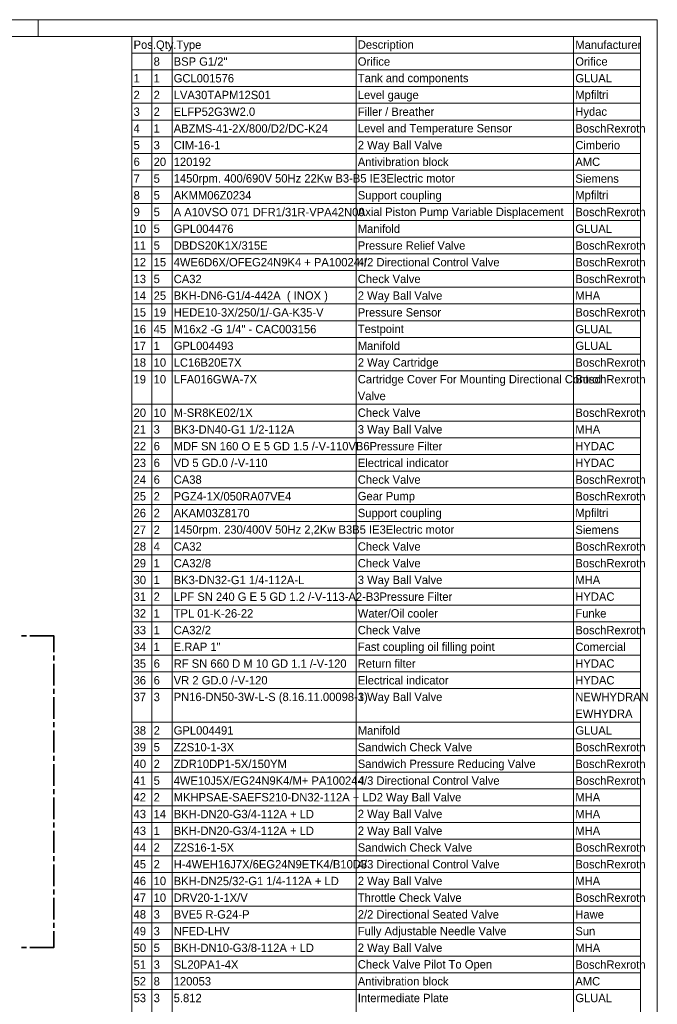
# Model space of a CAD drawing. Header units: millimetres. Extents: x 0 to 138, y 0 to 47.
# Tile 145 of 165: x 51 to 66, y 24 to 47. Entities that reach past the tile are written whole.
import ezdxf

# ---------------------------------------------------------------- set-up
doc = ezdxf.new("R2010")
doc.units = ezdxf.units.MM
doc.layers.add('PDF_Geomertry', color=7, linetype='Continuous')
doc.layers.add('PDF_Text', color=7, linetype='Continuous')
doc.styles.add('PDF Arial', font='txt')

msp = doc.modelspace()

# ---------------------------------------------------------------- linework, layer by layer
at = {"layer": 'PDF_Geomertry', "lineweight": 15}
for points in [[(0.001, 0.003), (66.219, 0.003), (66.219, 46.773), (0.001, 46.773), (0.001, 0.003)], [(1.97, 0.397), (65.825, 0.397), (65.825, 46.38), (1.97, 46.38), (1.97, 0.397)], [(65.825, 13.703), (65.825, 46.38), (53.857, 46.38), (53.857, 13.703)]]:
    msp.add_lwpolyline(points, close=True, dxfattribs=at)
for points in [[(51.652, 46.773), (51.652, 46.38)], [(54.329, 46.38), (54.329, 13.703)], [(54.802, 46.38), (54.802, 13.703)], [(59.133, 46.38), (59.133, 13.703)], [(64.25, 46.38), (64.25, 13.703)], [(53.857, 45.986), (65.825, 45.986)], [(53.857, 45.592), (65.825, 45.592)], [(53.857, 45.198), (65.825, 45.198)], [(53.857, 44.805), (65.825, 44.805)], [(53.857, 44.412), (65.825, 44.412)], [(53.857, 44.018), (65.825, 44.018)], [(53.857, 43.624), (65.825, 43.624)], [(53.857, 43.23), (65.825, 43.23)], [(53.857, 42.837), (65.825, 42.837)], [(53.857, 42.443), (65.825, 42.443)], [(53.857, 42.049), (65.825, 42.049)], [(53.857, 41.655), (65.825, 41.655)], [(53.857, 41.262), (65.825, 41.262)], [(53.857, 40.868), (65.825, 40.868)], [(53.857, 40.474), (65.825, 40.474)], [(53.857, 40.081), (65.825, 40.081)], [(53.857, 39.687), (65.825, 39.687)], [(53.857, 39.294), (65.825, 39.294)], [(53.857, 38.9), (65.825, 38.9)], [(53.857, 38.506), (65.825, 38.506)], [(53.857, 37.719), (65.825, 37.719)], [(53.857, 37.325), (65.825, 37.325)], [(53.857, 36.931), (65.825, 36.931)], [(53.857, 36.537), (65.825, 36.537)], [(53.857, 36.144), (65.825, 36.144)], [(53.857, 35.75), (65.825, 35.75)], [(53.857, 35.357), (65.825, 35.357)], [(53.857, 34.963), (65.825, 34.963)], [(53.857, 34.569), (65.825, 34.569)], [(53.857, 34.176), (65.825, 34.176)], [(53.857, 33.782), (65.825, 33.782)], [(53.857, 33.388), (65.825, 33.388)], [(53.857, 32.994), (65.825, 32.994)], [(53.857, 32.601), (65.825, 32.601)], [(53.857, 32.207), (65.825, 32.207)], [(53.857, 31.813), (65.825, 31.813)], [(53.857, 31.419), (65.825, 31.419)], [(53.857, 31.026), (65.825, 31.026)], [(53.857, 30.239), (65.825, 30.239)], [(53.857, 29.845), (65.825, 29.845)], [(53.857, 29.451), (65.825, 29.451)], [(53.857, 29.058), (65.825, 29.058)], [(53.857, 28.664), (65.825, 28.664)], [(53.857, 28.27), (65.825, 28.27)], [(53.857, 27.876), (65.825, 27.876)], [(53.857, 27.483), (65.825, 27.483)], [(53.857, 27.089), (65.825, 27.089)], [(53.857, 26.696), (65.825, 26.696)], [(53.857, 26.302), (65.825, 26.302)], [(53.857, 25.908), (65.825, 25.908)], [(53.857, 25.515), (65.825, 25.515)], [(53.857, 25.121), (65.825, 25.121)], [(53.857, 24.727), (65.825, 24.727)], [(53.857, 24.333), (65.825, 24.333)], [(53.857, 23.94), (65.825, 23.94)]]:
    msp.add_lwpolyline(points, dxfattribs=at)
at = {"layer": 'PDF_Geomertry', "lineweight": 35}
for points in [[(51.257, 32.268), (51.375, 32.268)], [(51.453, 32.268), (52.021, 32.268), (52.021, 31.887)], [(52.021, 31.808), (52.021, 31.69)], [(52.021, 31.612), (52.021, 31.1)], [(52.021, 31.021), (52.021, 30.903)], [(52.021, 30.824), (52.021, 30.312)], [(52.021, 30.234), (52.021, 30.115)], [(52.021, 30.037), (52.021, 29.525)], [(52.021, 29.447), (52.021, 29.328)], [(52.021, 29.249), (52.021, 28.737)], [(52.021, 28.659), (52.021, 28.541)], [(52.021, 28.462), (52.021, 27.95)], [(52.021, 27.872), (52.021, 27.753)], [(52.021, 27.675), (52.021, 27.163)], [(52.021, 27.084), (52.021, 26.966)], [(52.021, 26.887), (52.021, 26.376)], [(52.021, 26.297), (52.021, 26.178)], [(52.021, 26.1), (52.021, 25.588)], [(52.021, 25.51), (52.021, 25.392)], [(52.021, 25.312), (52.021, 24.932), (51.453, 24.932)], [(51.375, 24.932), (51.257, 24.932)]]:
    msp.add_lwpolyline(points, dxfattribs=at)

# ---------------------------------------------------------------- texts
at = {"layer": 'PDF_Text', "attachment_point": 7, "style": 'PDF Arial'}
for s, insert, char_height in [('Manufacturer', (64.29, 46.081), 0.19685), ('Pos.Qty.Type', (53.897, 46.027), 0.19685), ('Description', (59.172, 46.03), 0.19685), ('8', (54.369, 45.688), 0.197), ('BSP G1/2"', (54.841, 45.687), 0.1969), ('Orifice', (59.172, 45.688), 0.1969), ('Orifice', (64.29, 45.688), 0.1969), ('1', (53.897, 45.297), 0.197), ('1', (54.369, 45.297), 0.197), ('GCL001576', (54.841, 45.294), 0.1969), ('Tank and components', (59.172, 45.242), 0.19685), ('GLUAL', (64.29, 45.294), 0.1969), ('2', (53.897, 44.903), 0.197), ('2', (54.369, 44.903), 0.197), ('LVA30TAPM12S01', (54.841, 44.9), 0.19685), ('Level gauge', (59.172, 44.846), 0.19685), ('Mpfiltri', (64.29, 44.849), 0.1969), ('3', (53.897, 44.506), 0.197), ('2', (54.369, 44.51), 0.197), ('ELFP52G3W2.0', (54.841, 44.506), 0.19685), ('Filler / Breather', (59.172, 44.506), 0.19685), ('Hydac', (64.29, 44.452), 0.1969), ('4', (53.897, 44.116), 0.197), ('1', (54.369, 44.116), 0.197), ('ABZMS-41-2X/800/D2/DC-K24', (54.841, 44.112), 0.19685), ('Level and Temperature Sensor', (59.172, 44.061), 0.19685), ('BoschRexroth', (64.29, 44.113), 0.19685), ('5', (53.897, 43.719), 0.197), ('3', (54.369, 43.719), 0.197), ('CIM-16-1', (54.841, 43.719), 0.1969), ('2 Way Ball Valve', (59.172, 43.664), 0.19685), ('Cimberio', (64.29, 43.719), 0.1969), ('6', (53.897, 43.326), 0.197), ('20', (54.369, 43.326), 0.1969), ('120192', (54.841, 43.326), 0.1969), ('Antivibration block', (59.172, 43.326), 0.19685), ('AMC', (64.29, 43.326), 0.1969), ('7', (53.897, 42.935), 0.197), ('5', (54.369, 42.932), 0.197), ('1450rpm. 400/690V 50Hz 22Kw B3-B5 IE3Electric motor', (54.841, 42.881), 0.19685), ('Siemens', (64.29, 42.932), 0.1969), ('8', (53.897, 42.538), 0.197), ('5', (54.369, 42.538), 0.197), ('AKMM06Z0234', (54.841, 42.538), 0.19685), ('Support coupling', (59.172, 42.484), 0.19685), ('Mpfiltri', (64.29, 42.487), 0.1969), ('A A10VSO 071 DFR1/31R-VPA42N00', (54.841, 42.144), 0.19685), ('BoschRexroth', (64.29, 42.145), 0.19685), ('9', (53.897, 42.145), 0.197), ('5', (54.369, 42.145), 0.197), ('Axial Piston Pump Variable Displacement', (59.172, 42.093), 0.19685), ('10', (53.897, 41.751), 0.1969), ('5', (54.369, 41.751), 0.197), ('GPL004476', (54.841, 41.751), 0.1969), ('Manifold', (59.172, 41.751), 0.1969), ('GLUAL', (64.29, 41.751), 0.1969), ('11', (53.897, 41.36), 0.1969), ('5', (54.369, 41.357), 0.197), ('DBDS20K1X/315E', (54.841, 41.357), 0.19685), ('Pressure Relief Valve', (59.172, 41.357), 0.19685), ('BoschRexroth', (64.29, 41.357), 0.19685), ('12', (53.897, 40.967), 0.1969), ('15', (54.369, 40.963), 0.1969), ('4WE6D6X/OFEG24N9K4 + PA10024-I', (54.841, 40.963), 0.19685), ('4/2 Directional Control Valve', (59.172, 40.963), 0.19685), ('BoschRexroth', (64.29, 40.963), 0.19685), ('13', (53.897, 40.569), 0.1969), ('5', (54.369, 40.57), 0.197), ('CA32', (54.841, 40.569), 0.1969), ('Check Valve', (59.172, 40.57), 0.19685), ('BoschRexroth', (64.29, 40.57), 0.19685), ('14', (53.897, 40.179), 0.1969), ('25', (54.369, 40.176), 0.1969), ('BKH-DN6-G1/4-442A  ( INOX )', (54.841, 40.121), 0.19685), ('2 Way Ball Valve', (59.172, 40.121), 0.19685), ('MHA', (64.29, 40.179), 0.1969), ('15', (53.897, 39.782), 0.1969), ('19', (54.369, 39.782), 0.1969), ('HEDE10-3X/250/1/-GA-K35-V', (54.841, 39.782), 0.19685), ('Pressure Sensor', (59.172, 39.782), 0.19685), ('BoschRexroth', (64.29, 39.782), 0.19685), ('16', (53.897, 39.388), 0.1969), ('45', (54.369, 39.388), 0.1969), ('M16x2 -G 1/4" - CAC003156', (54.841, 39.388), 0.19685), ('GLUAL', (64.29, 39.388), 0.1969), ('Testpoint', (59.172, 39.337), 0.1969), ('17', (53.897, 38.998), 0.1969), ('1', (54.369, 38.998), 0.197), ('GPL004493', (54.841, 38.995), 0.1969), ('Manifold', (59.172, 38.995), 0.1969), ('GLUAL', (64.29, 38.995), 0.1969), ('18', (53.897, 38.602), 0.1969), ('10', (54.369, 38.602), 0.1969), ('LC16B20E7X', (54.841, 38.602), 0.1969), ('2 Way Cartridge', (59.172, 38.547), 0.19685), ('BoschRexroth', (64.29, 38.602), 0.19685), ('BoschRexroth', (64.29, 38.208), 0.19685), ('19', (53.897, 38.208), 0.1969), ('10', (54.369, 38.208), 0.1969), ('LFA016GWA-7X', (54.841, 38.208), 0.19685), ('Cartridge Cover For Mounting Directional Control', (59.172, 38.153), 0.19685), ('Valve', (59.172, 37.814), 0.1969), ('20', (53.897, 37.42), 0.1969), ('10', (54.369, 37.42), 0.1969), ('M-SR8KE02/1X', (54.841, 37.42), 0.19685), ('Check Valve', (59.172, 37.42), 0.19685), ('BoschRexroth', (64.29, 37.42), 0.19685), ('21', (53.897, 37.03), 0.1969), ('3', (54.369, 37.026), 0.197), ('BK3-DN40-G1 1/2-112A', (54.841, 37.026), 0.19685), ('3 Way Ball Valve', (59.172, 36.972), 0.19685), ('MHA', (64.29, 37.03), 0.1969), ('22', (53.897, 36.636), 0.1969), ('6', (54.369, 36.633), 0.197), ('MDF SN 160 O E 5 GD 1.5 /-V-110VB6Pressure Filter', (54.841, 36.632), 0.19685), ('HYDAC', (64.29, 36.633), 0.1969), ('23', (53.897, 36.239), 0.1969), ('6', (54.369, 36.239), 0.197), ('VD 5 GD.0 /-V-110', (54.841, 36.239), 0.19685), ('Electrical indicator', (59.172, 36.239), 0.19685), ('HYDAC', (64.29, 36.239), 0.1969), ('24', (53.897, 35.848), 0.1969), ('6', (54.369, 35.845), 0.197), ('CA38', (54.841, 35.845), 0.1969), ('Check Valve', (59.172, 35.845), 0.19685), ('BoschRexroth', (64.29, 35.845), 0.19685), ('25', (53.897, 35.452), 0.1969), ('2', (54.369, 35.455), 0.197), ('PGZ4-1X/050RA07VE4', (54.841, 35.452), 0.19685), ('BoschRexroth', (64.29, 35.452), 0.19685), ('Gear Pump', (59.172, 35.4), 0.1969), ('26', (53.897, 35.058), 0.1969), ('2', (54.369, 35.061), 0.197), ('AKAM03Z8170', (54.841, 35.057), 0.19685), ('Support coupling', (59.172, 35.003), 0.19685), ('Mpfiltri', (64.29, 35.006), 0.1969), ('27', (53.897, 34.667), 0.1969), ('2', (54.369, 34.667), 0.197), ('1450rpm. 230/400V 50Hz 2,2Kw B3B5 IE3Electric motor', (54.841, 34.613), 0.19685), ('Siemens', (64.29, 34.664), 0.1969), ('Check Valve', (59.172, 34.271), 0.19685), ('BoschRexroth', (64.29, 34.271), 0.19685), ('28', (53.897, 34.271), 0.1969), ('4', (54.369, 34.274), 0.197), ('CA32', (54.841, 34.271), 0.1969), ('29', (53.897, 33.877), 0.1969), ('1', (54.369, 33.88), 0.197), ('CA32/8', (54.841, 33.877), 0.1969), ('Check Valve', (59.172, 33.877), 0.19685), ('BoschRexroth', (64.29, 33.877), 0.19685), ('30', (53.897, 33.483), 0.1969), ('1', (54.369, 33.487), 0.197), ('BK3-DN32-G1 1/4-112A-L', (54.841, 33.483), 0.19685), ('3 Way Ball Valve', (59.172, 33.429), 0.19685), ('MHA', (64.29, 33.487), 0.1969), ('31', (53.897, 33.089), 0.1969), ('2', (54.369, 33.093), 0.197), ('LPF SN 240 G E 5 GD 1.2 /-V-113-A2-B3Pressure Filter', (54.841, 33.089), 0.19685), ('HYDAC', (64.29, 33.09), 0.1969), ('32', (53.897, 32.696), 0.1969), ('1', (54.369, 32.699), 0.197), ('TPL 01-K-26-22', (54.841, 32.696), 0.19685), ('Water/Oil cooler', (59.172, 32.696), 0.19685), ('Funke', (64.29, 32.696), 0.1969), ('33', (53.897, 32.302), 0.1969), ('1', (54.369, 32.305), 0.197), ('CA32/2', (54.841, 32.302), 0.1969), ('Check Valve', (59.172, 32.302), 0.19685), ('BoschRexroth', (64.29, 32.302), 0.19685), ('34', (53.897, 31.908), 0.1969), ('1', (54.369, 31.912), 0.197), ('E.RAP 1"', (54.841, 31.912), 0.1969), ('Fast coupling oil filling point', (59.172, 31.854), 0.19685), ('Comercial', (64.29, 31.908), 0.1969), ('35', (53.897, 31.514), 0.1969), ('6', (54.369, 31.515), 0.197), ('RF SN 660 D M 10 GD 1.1 /-V-120', (54.841, 31.514), 0.19685), ('Return filter', (59.172, 31.515), 0.19685), ('HYDAC', (64.29, 31.515), 0.1969), ('36', (53.897, 31.121), 0.1969), ('6', (54.369, 31.121), 0.197), ('VR 2 GD.0 /-V-120', (54.841, 31.121), 0.19685), ('Electrical indicator', (59.172, 31.121), 0.19685), ('HYDAC', (64.29, 31.121), 0.1969), ('37', (53.897, 30.727), 0.1969), ('3', (54.369, 30.727), 0.197), ('PN16-DN50-3W-L-S (8.16.11.00098-1)', (54.841, 30.673), 0.19685), ('3 Way Ball Valve', (59.172, 30.673), 0.19685), ('NEWHYDRAN', (64.29, 30.73), 0.1969), ('EWHYDRA', (64.29, 30.337), 0.1969), ('38', (53.897, 29.94), 0.1969), ('2', (54.369, 29.944), 0.197), ('GPL004491', (54.841, 29.94), 0.1969), ('Manifold', (59.172, 29.941), 0.1969), ('GLUAL', (64.29, 29.94), 0.1969), ('39', (53.897, 29.546), 0.1969), ('5', (54.369, 29.547), 0.197), ('Z2S10-1-3X', (54.841, 29.546), 0.1969), ('Sandwich Check Valve', (59.172, 29.546), 0.19685), ('BoschRexroth', (64.29, 29.547), 0.19685), ('40', (53.897, 29.153), 0.1969), ('2', (54.369, 29.156), 0.197), ('ZDR10DP1-5X/150YM', (54.841, 29.153), 0.19685), ('Sandwich Pressure Reducing Valve', (59.172, 29.098), 0.19685), ('BoschRexroth', (64.29, 29.153), 0.19685), ('41', (53.897, 28.762), 0.1969), ('5', (54.369, 28.759), 0.197), ('4WE10J5X/EG24N9K4/M+ PA10024-I', (54.841, 28.759), 0.19685), ('4/3 Directional Control Valve', (59.172, 28.759), 0.19685), ('BoschRexroth', (64.29, 28.759), 0.19685), ('42', (53.897, 28.369), 0.1969), ('2', (54.369, 28.369), 0.197), ('MKHPSAE-SAEFS210-DN32-112A + LD2 Way Ball Valve', (54.841, 28.311), 0.19685), ('MHA', (64.29, 28.369), 0.1969), ('43', (53.897, 27.971), 0.1969), ('14', (54.369, 27.975), 0.1969), ('BKH-DN20-G3/4-112A + LD', (54.841, 27.971), 0.19685), ('2 Way Ball Valve', (59.172, 27.917), 0.19685), ('MHA', (64.29, 27.975), 0.1969), ('43', (53.897, 27.578), 0.1969), ('1', (54.369, 27.581), 0.197), ('BKH-DN20-G3/4-112A + LD', (54.841, 27.578), 0.19685), ('MHA', (64.29, 27.581), 0.1969), ('2 Way Ball Valve', (59.172, 27.523), 0.19685), ('44', (53.897, 27.187), 0.1969), ('2', (54.369, 27.187), 0.197), ('Z2S16-1-5X', (54.841, 27.184), 0.1969), ('Sandwich Check Valve', (59.172, 27.184), 0.19685), ('BoschRexroth', (64.29, 27.184), 0.19685), ('45', (53.897, 26.79), 0.1969), ('2', (54.369, 26.794), 0.197), ('H-4WEH16J7X/6EG24N9ETK4/B10D3', (54.841, 26.79), 0.19685), ('4/3 Directional Control Valve', (59.172, 26.79), 0.19685), ('BoschRexroth', (64.29, 26.79), 0.19685), ('46', (53.897, 26.397), 0.1969), ('10', (54.369, 26.397), 0.1969), ('BKH-DN25/32-G1 1/4-112A + LD', (54.841, 26.396), 0.19685), ('MHA', (64.29, 26.4), 0.1969), ('2 Way Ball Valve', (59.172, 26.342), 0.19685), ('47', (53.897, 26.006), 0.1969), ('10', (54.369, 26.003), 0.1969), ('DRV20-1-1X/V', (54.841, 26.003), 0.19685), ('Throttle Check Valve', (59.172, 26.003), 0.19685), ('BoschRexroth', (64.29, 26.003), 0.19685), ('48', (53.897, 25.61), 0.1969), ('3', (54.369, 25.61), 0.197), ('BVE5 R-G24-P', (54.841, 25.61), 0.19685), ('2/2 Directional Seated Valve', (59.172, 25.61), 0.19685), ('Hawe', (64.29, 25.61), 0.1969), ('49', (53.897, 25.216), 0.1969), ('3', (54.369, 25.216), 0.197), ('NFED-LHV', (54.841, 25.219), 0.1969), ('Fully Adjustable Needle Valve', (59.172, 25.161), 0.19685), ('Sun', (64.29, 25.216), 0.1969), ('50', (53.897, 24.822), 0.1969), ('5', (54.369, 24.822), 0.197), ('BKH-DN10-G3/8-112A + LD', (54.841, 24.822), 0.19685), ('2 Way Ball Valve', (59.172, 24.768), 0.19685), ('MHA', (64.29, 24.826), 0.1969), ('51', (53.897, 24.428), 0.1969), ('3', (54.369, 24.428), 0.197), ('SL20PA1-4X', (54.841, 24.428), 0.1969), ('Check Valve Pilot To Open', (59.172, 24.377), 0.19685), ('BoschRexroth', (64.29, 24.428), 0.19685), ('52', (53.897, 24.035), 0.1969), ('8', (54.369, 24.035), 0.197), ('120053', (54.841, 24.035), 0.1969), ('Antivibration block', (59.172, 24.035), 0.19685), ('AMC', (64.29, 24.035), 0.1969), ('53', (53.897, 23.641), 0.1969), ('3', (54.369, 23.641), 0.197), ('5.812', (54.841, 23.641), 0.1969), ('Intermediate Plate', (59.172, 23.641), 0.19685), ('GLUAL', (64.29, 23.641), 0.1969)]:
    msp.add_mtext(s, dxfattribs=dict(at, insert=insert, char_height=char_height))

doc.saveas('drawing.dxf')
